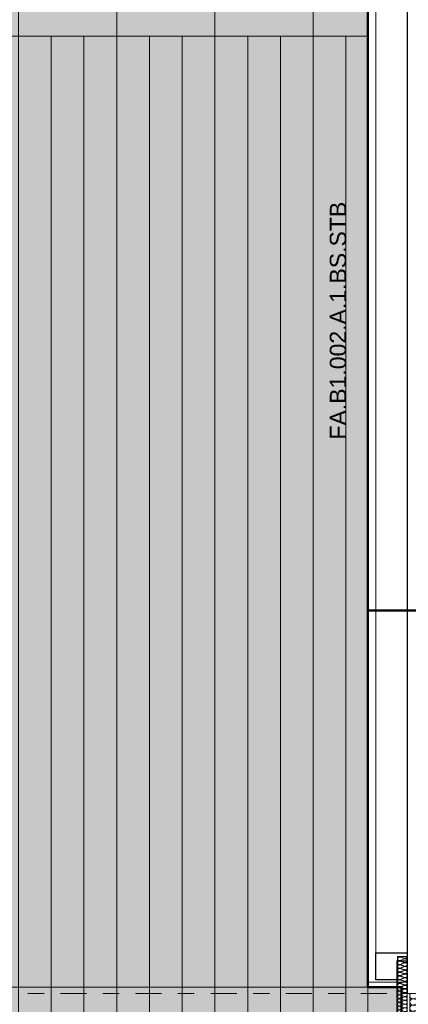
# Model space of a CAD drawing. Header units: metres. Extents: x -180 to 4, y -49 to 6.
# Tile 44 of 256: x -162.94 to -160.57, y -39.51 to -33.49. Entities that reach past the tile are written whole.
import ezdxf

# ---------------------------------------------------------------- set-up
doc = ezdxf.new("R2010")
doc.units = ezdxf.units.M
doc.header["$LTSCALE"] = 0.05
doc.header["$PDMODE"] = 1
doc.header["$PDSIZE"] = -2
doc.linetypes.add('Linienart-34', pattern=[4.233, 2.116, -2.117])
doc.linetypes.add('Linienart-53', pattern=[5.291531, 3.175, -1.058062, 0.352704, -0.705764])
doc.layers.get('0').update_dxf_attribs({"lineweight": 25})
for name, color, linetype, lineweight, true_color in [('30 -33 Aussenwände- 7 Fassade_ Elemente', 7, 'Continuous', 9, 0x00aacc), ('70 -72 Beschriftung- 1 Beschriftung allgemein', 7, 'Continuous', 9, 0xff6633), ('70 -75 Raumstempel- 1 Raumstempel', 1, 'Continuous', 50, 0xff0000), ('70 -76 Bemaßung- 2 Allgemein', 7, 'Continuous', 5, 0x6666cc)]:
    doc.layers.add(name, color=color, linetype=linetype, lineweight=lineweight, true_color=true_color)
for name, color, linetype, lineweight in [('60- 61 allgemeine Ausstattung- 4 Terrassen', 7, 'Continuous', 9), ('70 -71 Achsen- 1 Gebäudeachsen', 7, 'Linienart-53', 18), ('70 -75 Raumstempel- 3 Wandstempel', 7, 'Continuous', 50), ('Keine', 7, 'Continuous', 9)]:
    doc.layers.add(name, color=color, linetype=linetype, lineweight=lineweight)
doc.styles.add('Arial', font='arial.ttf')
doc.dimstyles.new('k+k_klein', dxfattribs={"dimtxt": 0.100689, "dimasz": 0.05302, "dimexe": 0.05, "dimexo": 0.15, "dimgap": 0.005, "dimtad": 1, "dimdec": 3, "dimtxsty": 'Arial', "dimblk": 'VW_SLASH-2', "dimblk1": 'VW_SLASH-2', "dimblk2": 'VW_SLASH-2', "dimcen": 0, "dimdle": 0.025, "dimadec": 3, "dimazin": 0, "dimtfac": 0.75, "dimtdec": 3, "dimtix": 1, "dimtmove": 0, "dimatfit": 0, "dimldrblk": 'VW_FILLEDARROW', "dimfxl": 0.1, "dimfxlon": 1, "dimfrac": 2, "dimtolj": 1, "dimarcsym": 0})

# ---------------------------------------------------------------- blocks, each defined once
blk = doc.blocks.new('Gruppe-974')
at = {"layer": '30 -33 Aussenwände- 7 Fassade_ Elemente', "lineweight": 9, "transparency": 33554687, "flags": 128}
for points in [[(0.0715, -4.1378, 1.372583), (0.0715, -4.1159), (0.0415, -4.1255, -1.372995), (0.0415, -4.1037), (0.0715, -4.1148, 1.372583), (0.0715, -4.0929), (0.0415, -4.1026, -1.372995), (0.0416, -4.0807), (0.0715, -4.0918, 1.372583), (0.0716, -4.07), (0.0416, -4.0796, -1.372995), (0.0416, -4.0577), (0.0716, -4.0688, 1.372583), (0.0716, -4.047), (0.0416, -4.0566, -1.372995), (0.0416, -4.0347), (0.0716, -4.0459, 1.372583), (0.0716, -4.024), (0.0416, -4.0336, -1.372995), (0.0416, -4.0118), (0.0716, -4.0229, 1.372583), (0.0716, -4.001), (0.0416, -4.0106, -1.372995), (0.0416, -3.9888), (0.0716, -3.9999, 1.372583), (0.0716, -3.978), (0.0416, -3.9877, -1.372995), (0.0416, -3.9658), (0.0716, -3.9769, 1.372583), (0.0716, -3.9551), (0.0416, -3.9647, -1.372995), (0.0417, -3.9428)], [(0.0716, -3.9999, 0.324435), (0.0844, -3.9957, 0.324435), (0.0844, -3.9822, 0.324435), (0.0716, -3.978), (0.0416, -3.9877, -0.324488), (0.0288, -3.9835, -0.324488), (0.0288, -3.97, -0.324488), (0.0416, -3.9658), (0.0716, -3.9769, 0.324435), (0.0844, -3.9727, 0.324435), (0.0845, -3.9593, 0.324435), (0.0716, -3.9551), (0.0416, -3.9647, -0.324488), (0.0288, -3.9605, -0.324488), (0.0288, -3.947, -0.324488), (0.0417, -3.9428), (0.0716, -3.9539, 0.324435), (0.0845, -3.9498, 0.324435), (0.0845, -3.9363, 0.324435), (0.0717, -3.9321), (0.0417, -3.9417, -0.688254), (0.0282, -3.925)], [(0.0855, -3.925, -0.374705), (0.0717, -3.9309), (0.0556, -3.925)], [(0.0865, -4.15, 0.513088), (0.0715, -4.1389), (0.0415, -4.1485, -1.372995), (0.0415, -4.1267), (0.0715, -4.1378, 1.372583), (0.0715, -4.1159), (0.0415, -4.1255, -1.372995), (0.0415, -4.1037), (0.0715, -4.1148, 1.372583), (0.0715, -4.0929)]]:
    blk.add_lwpolyline(points, format="xyb", dxfattribs=at)
blk = doc.blocks.new('Gruppe-975')
at = {"layer": '30 -33 Aussenwände- 7 Fassade_ Elemente', "transparency": 33554687}
blk.add_blockref('Gruppe-974', (0, 0), dxfattribs=at)
blk = doc.blocks.new('Dämmung-64')
at = {"layer": '30 -33 Aussenwände- 7 Fassade_ Elemente', "color": 7, "transparency": 33554687}
blk.add_blockref('Gruppe-975', (0, 0), dxfattribs=at)
at = {"layer": '30 -33 Aussenwände- 7 Fassade_ Elemente', "color": 0, "flags": 1}
for tag in ['IFC_UUID', 'instanceID', 'prm0_name', 'prm0_type', 'prm0_value', 'prm1_name', 'prm1_type', 'prm1_value', 'prm2_name', 'prm2_type', 'prm2_value', 'prm3_name', 'prm3_type', 'prm3_value', 'prm4_name', 'prm4_type', 'prm4_value', 'prm5_name', 'prm5_type', 'prm5_value', 'prm6_name', 'prm6_type', 'prm6_value']:
    blk.add_attdef(tag, (-160.6494, -39.4471), '', height=0.00018, dxfattribs=at)
blk = doc.blocks.new('Gruppe-979')
at = {"color": 255}
blk.add_wipeout([(-160.818, -31.197), (-160.818, -39.447), (-160.021, -39.447), (-160.021, -31.197)], dxfattribs=at).dxf.layer = '30 -33 Aussenwände- 7 Fassade_ Elemente'
blk.add_wipeout([(-160.576, -31.422), (-160.228, -31.422), (-160.228, -39.222), (-160.576, -39.222), (-160.576, -39.377), (-160.818, -39.377), (-160.818, -31.262), (-160.576, -31.262)], dxfattribs=at).dxf.layer = '30 -33 Aussenwände- 7 Fassade_ Elemente'
at = {"layer": '30 -33 Aussenwände- 7 Fassade_ Elemente', "flags": 128}
blk.add_lwpolyline([(-160.576, -31.422), (-160.228, -31.422), (-160.228, -39.222), (-160.576, -39.222), (-160.576, -39.377), (-160.818, -39.377), (-160.818, -31.262), (-160.576, -31.262)], close=True, dxfattribs=at)
at = {"color": 255}
blk.add_wipeout([(-160.768, -31.447), (-160.576, -31.447), (-160.576, -39.197), (-160.768, -39.197)], dxfattribs=at).dxf.layer = '30 -33 Aussenwände- 7 Fassade_ Elemente'
at = {"layer": '30 -33 Aussenwände- 7 Fassade_ Elemente', "flags": 128}
blk.add_lwpolyline([(-160.768, -31.447), (-160.576, -31.447), (-160.576, -39.197), (-160.768, -39.197)], close=True, dxfattribs=at)
at = {"color": 255, "lineweight": 25}
blk.add_wipeout([(-160.576, -31.197), (-160.576, -39.447), (-160.461, -39.447), (-160.461, -39.222), (-160.303, -39.222), (-160.303, -31.422), (-160.461, -31.422), (-160.461, -31.197)], dxfattribs=at).dxf.layer = '30 -33 Aussenwände- 7 Fassade_ Elemente'
at = {"layer": '30 -33 Aussenwände- 7 Fassade_ Elemente', "lineweight": 25}
blk.add_line((-160.576, -31.197), (-160.576, -39.447), dxfattribs=at)
at = {"color": 255, "lineweight": 25}
blk.add_wipeout([(-160.576, -39.222), (-160.636, -39.222), (-160.636, -39.362), (-160.768, -39.362), (-160.768, -39.197), (-160.576, -39.197)], dxfattribs=at).dxf.layer = '30 -33 Aussenwände- 7 Fassade_ Elemente'
at = {"layer": '30 -33 Aussenwände- 7 Fassade_ Elemente', "lineweight": 25, "flags": 128}
blk.add_lwpolyline([(-160.576, -39.222), (-160.636, -39.222), (-160.636, -39.362), (-160.768, -39.362), (-160.768, -39.197), (-160.576, -39.197)], close=True, dxfattribs=at)
at = {"layer": '30 -33 Aussenwände- 7 Fassade_ Elemente', "xscale": -1, "rotation": 180}
blk.add_blockref('Dämmung-64', (-160.6625, -43.372), dxfattribs=at)
blk = doc.blocks.new('Gruppe-2245')
at = {"layer": '30 -33 Aussenwände- 7 Fassade_ Elemente', "lineweight": 9, "transparency": 33554687, "flags": 128}
for points in [[(0.1015, -3.9949, 0.324435), (0.1229, -3.9879, 0.324435), (0.1229, -3.9654, 0.324435), (0.1015, -3.9585), (0.0515, -3.9745, -0.324488), (0.0301, -3.9676, -0.324488), (0.0301, -3.9451, -0.324488), (0.0515, -3.9381), (0.1015, -3.9566, 0.324435), (0.1229, -3.9496, 0.324435), (0.1229, -3.9271, 0.324435), (0.1015, -3.9202), (0.0515, -3.9362, -0.324488), (0.0301, -3.9292, -0.324488), (0.0301, -3.9068, -0.324488), (0.0515, -3.8998), (0.1015, -3.9183, 0.324435), (0.1229, -3.9113, 0.324435), (0.1229, -3.8888, 0.324435), (0.1015, -3.8819), (0.0515, -3.8979, -0.760432), (0.0312, -3.8671)], [(0.1015, -4.1864, 1.372583), (0.1015, -4.15), (0.0515, -4.166, -1.372995), (0.0515, -4.1296), (0.1015, -4.1481, 1.372583), (0.1015, -4.1117), (0.0515, -4.1277, -1.372995), (0.0515, -4.0913), (0.1015, -4.1098, 1.372583), (0.1015, -4.0734), (0.0515, -4.0894, -1.372995), (0.0515, -4.053), (0.1015, -4.0715, 1.372583), (0.1015, -4.0351), (0.0515, -4.0511, -1.372995), (0.0515, -4.0147), (0.1015, -4.0332, 1.372583), (0.1015, -3.9968), (0.0515, -4.0128, -1.372995), (0.0515, -3.9764), (0.1015, -3.9949, 1.372583), (0.1015, -3.9585), (0.0515, -3.9745, -1.372995), (0.0515, -3.9381), (0.1015, -3.9566, 1.372583), (0.1015, -3.9202), (0.0515, -3.9362, -1.372995), (0.0515, -3.8998)], [(0.1257, -3.8671, -0.422404), (0.1015, -3.88), (0.0667, -3.8671)], [(0.1265, -4.2068, 0.513088), (0.1015, -4.1883), (0.0515, -4.2043, -1.372995), (0.0515, -4.1679), (0.1015, -4.1864, 1.372583), (0.1015, -4.15), (0.0515, -4.166, -1.372995), (0.0515, -4.1296), (0.1015, -4.1481, 1.372583), (0.1015, -4.1117)]]:
    blk.add_lwpolyline(points, format="xyb", dxfattribs=at)
blk = doc.blocks.new('Gruppe-2246')
at = {"layer": '30 -33 Aussenwände- 7 Fassade_ Elemente', "transparency": 33554687}
blk.add_blockref('Gruppe-2245', (0, 0), dxfattribs=at)
blk = doc.blocks.new('Dämmung-158')
at = {"layer": '30 -33 Aussenwände- 7 Fassade_ Elemente', "color": 7, "transparency": 33554687}
blk.add_blockref('Gruppe-2246', (0, 0), dxfattribs=at)
at = {"layer": '30 -33 Aussenwände- 7 Fassade_ Elemente', "color": 0, "flags": 1}
for tag in ['IFC_UUID', 'instanceID', 'prm0_name', 'prm0_type', 'prm0_value', 'prm1_name', 'prm1_type', 'prm1_value', 'prm2_name', 'prm2_type', 'prm2_value', 'prm3_name', 'prm3_type', 'prm3_value', 'prm4_name', 'prm4_type', 'prm4_value', 'prm5_name', 'prm5_type', 'prm5_value', 'prm6_name', 'prm6_type', 'prm6_value']:
    blk.add_attdef(tag, (-160.6017, -39.7867), '', height=0.00018, dxfattribs=at)
blk = doc.blocks.new('Gruppe-2248')
at = {"layer": '30 -33 Aussenwände- 7 Fassade_ Elemente', "lineweight": 9, "transparency": 33554687, "flags": 128}
for points in [[(0.1015, -4.142, 1.372583), (0.1015, -4.1056), (0.0515, -4.1216, -1.372995), (0.0515, -4.0852), (0.1015, -4.1037, 1.372583), (0.1016, -4.0673), (0.0515, -4.0833, -1.372995), (0.0516, -4.0469), (0.1016, -4.0654, 1.372583), (0.1016, -4.029), (0.0516, -4.045, -1.372995), (0.0516, -4.0086), (0.1016, -4.0271, 1.372583), (0.1016, -3.9907), (0.0516, -4.0067, -1.372995), (0.0516, -3.9703)], [(0.1016, -4.0654, 0.324435), (0.1229, -4.0584, 0.324435), (0.1229, -4.036, 0.324435), (0.1016, -4.029), (0.0516, -4.045, -0.324488), (0.0302, -4.038, -0.324488), (0.0302, -4.0155, -0.324488), (0.0516, -4.0086), (0.1016, -4.0271, 0.324435), (0.1229, -4.0201, 0.324435), (0.123, -3.9977, 0.324435), (0.1016, -3.9907), (0.0516, -4.0067, -0.324488), (0.0302, -3.9997, -0.324488), (0.0303, -3.9772, -0.324488), (0.0516, -3.9703), (0.1016, -3.9888, 0.324435), (0.123, -3.9818, 0.324435), (0.123, -3.9594, 0.324435), (0.1016, -3.9524), (0.0516, -3.9684, -0.324488), (0.0303, -3.9614, -0.324488), (0.0303, -3.9389, -0.324488), (0.0517, -3.932), (0.1016, -3.9505, 0.695025), (0.1239, -3.9223)], [(0.076, -3.9223), (0.0517, -3.9301, -0.339144), (0.0297, -3.9223)], [(0.1265, -4.1624, 0.513088), (0.1015, -4.1439), (0.0515, -4.1599, -1.372995), (0.0515, -4.1235), (0.1015, -4.142, 1.372583), (0.1015, -4.1056), (0.0515, -4.1216, -1.372995), (0.0515, -4.0852), (0.1015, -4.1037, 1.372583), (0.1016, -4.0673)]]:
    blk.add_lwpolyline(points, format="xyb", dxfattribs=at)
blk = doc.blocks.new('Gruppe-2249')
at = {"layer": '30 -33 Aussenwände- 7 Fassade_ Elemente', "transparency": 33554687}
blk.add_blockref('Gruppe-2248', (0, 0), dxfattribs=at)
blk = doc.blocks.new('Dämmung-159')
at = {"layer": '30 -33 Aussenwände- 7 Fassade_ Elemente', "color": 7, "transparency": 33554687}
blk.add_blockref('Gruppe-2249', (0, 0), dxfattribs=at)
at = {"layer": '30 -33 Aussenwände- 7 Fassade_ Elemente', "color": 0, "flags": 1}
for tag in ['IFC_UUID', 'instanceID', 'prm0_name', 'prm0_type', 'prm0_value', 'prm1_name', 'prm1_type', 'prm1_value', 'prm2_name', 'prm2_type', 'prm2_value', 'prm3_name', 'prm3_type', 'prm3_value', 'prm4_name', 'prm4_type', 'prm4_value', 'prm5_name', 'prm5_type', 'prm5_value', 'prm6_name', 'prm6_type', 'prm6_value']:
    blk.add_attdef(tag, (-160.4611, -39.7915), '', height=0.00018, dxfattribs=at)
blk = doc.blocks.new('Gruppe-2251')
at = {"layer": '30 -33 Aussenwände- 7 Fassade_ Elemente', "lineweight": 9, "transparency": 33554687, "flags": 128}
for points in [[(0.0715, -3.8254, 0.324435), (0.0843, -3.8212, 0.324435), (0.0843, -3.8077, 0.324435), (0.0715, -3.8035), (0.0415, -3.8131, -0.324488), (0.0287, -3.809, -0.324488), (0.0287, -3.7955, -0.324488), (0.0415, -3.7913), (0.0715, -3.8024, 0.324435), (0.0843, -3.7982, 0.324435), (0.0843, -3.7847, 0.324435), (0.0715, -3.7805), (0.0415, -3.7902, -0.324488), (0.0287, -3.786, -0.324488), (0.0287, -3.7725, -0.324488), (0.0415, -3.7683), (0.0715, -3.7794, 0.324435), (0.0843, -3.7752, 0.324435), (0.0843, -3.7617, 0.324435), (0.0715, -3.7575), (0.0415, -3.7672, -0.324488), (0.0287, -3.763, -0.324488), (0.0287, -3.7495, -0.324488), (0.0415, -3.7453), (0.0715, -3.7564, 0.603544), (0.086, -3.7422)], [(0.0715, -4.285, 1.372583), (0.0715, -4.2631), (0.0415, -4.2728, -1.372995), (0.0415, -4.2509), (0.0715, -4.262, 1.372583), (0.0715, -4.2402), (0.0415, -4.2498, -1.372995), (0.0415, -4.2279), (0.0715, -4.239, 1.372583), (0.0715, -4.2172), (0.0415, -4.2268, -1.372995), (0.0415, -4.205), (0.0715, -4.216, 1.372583), (0.0715, -4.1942), (0.0415, -4.2038, -1.372995), (0.0415, -4.182), (0.0715, -4.1931, 1.372583), (0.0715, -4.1712), (0.0415, -4.1809, -1.372995), (0.0415, -4.159), (0.0715, -4.1701, 1.372583), (0.0715, -4.1482), (0.0415, -4.1579, -1.372995), (0.0415, -4.136), (0.0715, -4.1471, 1.372583), (0.0715, -4.1252), (0.0415, -4.1349, -1.372995), (0.0415, -4.113), (0.0715, -4.1241, 1.372583), (0.0715, -4.1023), (0.0415, -4.1119, -1.372995), (0.0415, -4.09), (0.0715, -4.1011, 1.372583), (0.0715, -4.0793), (0.0415, -4.0889, -1.372995), (0.0415, -4.0671), (0.0715, -4.0782, 1.372583), (0.0715, -4.0563), (0.0415, -4.0659, -1.372995), (0.0415, -4.0441), (0.0715, -4.0552, 1.372583), (0.0715, -4.0333), (0.0415, -4.043, -1.372995), (0.0415, -4.0211), (0.0715, -4.0322, 1.372583), (0.0715, -4.0103), (0.0415, -4.02, -1.372995), (0.0415, -3.9981), (0.0715, -4.0092, 1.372583), (0.0715, -3.9874), (0.0415, -3.997, -1.372995), (0.0415, -3.9751), (0.0715, -3.9862, 1.372583), (0.0715, -3.9644), (0.0415, -3.974, -1.372995), (0.0415, -3.9522), (0.0715, -3.9632, 1.372583), (0.0715, -3.9414), (0.0415, -3.951, -1.372995), (0.0415, -3.9292), (0.0715, -3.9403, 1.372583), (0.0715, -3.9184), (0.0415, -3.9281, -1.372995), (0.0415, -3.9062), (0.0715, -3.9173, 1.372583), (0.0715, -3.8954), (0.0415, -3.9051, -1.372995), (0.0415, -3.8832), (0.0715, -3.8943, 1.372583), (0.0715, -3.8724), (0.0415, -3.8821, -1.372995), (0.0415, -3.8602), (0.0715, -3.8713, 1.372583), (0.0715, -3.8495), (0.0415, -3.8591, -1.372995), (0.0415, -3.8373), (0.0715, -3.8483, 1.372583), (0.0715, -3.8265), (0.0415, -3.8361, -1.372995), (0.0415, -3.8143), (0.0715, -3.8254, 1.372583), (0.0715, -3.8035), (0.0415, -3.8131, -1.372995), (0.0415, -3.7913), (0.0715, -3.8024, 1.372583), (0.0715, -3.7805), (0.0415, -3.7902, -1.372995), (0.0415, -3.7683)], [(0.0477, -3.7422), (0.0415, -3.7442, -0.252918), (0.0308, -3.7422)], [(0.0865, -4.2972, 0.513088), (0.0715, -4.2861), (0.0415, -4.2958, -1.372995), (0.0415, -4.2739), (0.0715, -4.285, 1.372583), (0.0715, -4.2631), (0.0415, -4.2728, -1.372995), (0.0415, -4.2509), (0.0715, -4.262, 1.372583), (0.0715, -4.2402)]]:
    blk.add_lwpolyline(points, format="xyb", dxfattribs=at)
blk = doc.blocks.new('Gruppe-2252')
at = {"layer": '30 -33 Aussenwände- 7 Fassade_ Elemente', "transparency": 33554687}
blk.add_blockref('Gruppe-2251', (0, 0), dxfattribs=at)
blk = doc.blocks.new('Dämmung-160')
at = {"layer": '30 -33 Aussenwände- 7 Fassade_ Elemente', "color": 7, "transparency": 33554687}
blk.add_blockref('Gruppe-2252', (0, 0), dxfattribs=at)
at = {"layer": '30 -33 Aussenwände- 7 Fassade_ Elemente', "color": 0, "flags": 1}
for tag in ['prm0_value', 'prm1_value', 'prm2_value', 'prm3_value', 'prm4_value', 'prm5_value', 'prm6_value', 'IFC_UUID', 'instanceID', 'prm0_name', 'prm0_type', 'prm1_name', 'prm1_type', 'prm2_name', 'prm2_type', 'prm3_name', 'prm3_type', 'prm4_name', 'prm4_type', 'prm5_name', 'prm5_type', 'prm6_name', 'prm6_type']:
    blk.add_attdef(tag, (-160.6387, -39.802), '', height=0.00018, dxfattribs=at)
blk = doc.blocks.new('Gruppe-2254')
at = {"layer": '30 -33 Aussenwände- 7 Fassade_ Elemente', "lineweight": 9, "transparency": 33554687, "flags": 128}
for points in [[(0.0715, -3.7564, 0.324435), (0.0843, -3.7522, 0.324435), (0.0843, -3.7387, 0.324435), (0.0715, -3.7346), (0.0415, -3.7442, -0.324488), (0.0287, -3.74, -0.324488), (0.0287, -3.7265, -0.324488), (0.0415, -3.7223), (0.0715, -3.7334, 0.324435), (0.0843, -3.7292, 0.324435), (0.0843, -3.7158, 0.324435), (0.0715, -3.7116), (0.0415, -3.7212, -0.324488), (0.0287, -3.717, -0.324488), (0.0287, -3.7035, -0.324488), (0.0415, -3.6994), (0.0715, -3.7105, 0.324435), (0.0843, -3.7063, 0.324435), (0.0843, -3.6928, 0.324435), (0.0715, -3.6886), (0.0415, -3.6982, -0.657726), (0.0276, -3.6824)], [(0.0715, -4.285, 1.372583), (0.0715, -4.2631), (0.0415, -4.2728, -1.372995), (0.0415, -4.2509), (0.0715, -4.262, 1.372583), (0.0715, -4.2402), (0.0415, -4.2498, -1.372995), (0.0415, -4.2279), (0.0715, -4.239, 1.372583), (0.0715, -4.2172), (0.0415, -4.2268, -1.372995), (0.0415, -4.205), (0.0715, -4.216, 1.372583), (0.0715, -4.1942), (0.0415, -4.2038, -1.372995), (0.0415, -4.182), (0.0715, -4.1931, 1.372583), (0.0715, -4.1712), (0.0415, -4.1809, -1.372995), (0.0415, -4.159), (0.0715, -4.1701, 1.372583), (0.0715, -4.1482), (0.0415, -4.1579, -1.372995), (0.0415, -4.136), (0.0715, -4.1471, 1.372583), (0.0715, -4.1252), (0.0415, -4.1349, -1.372995), (0.0415, -4.113), (0.0715, -4.1241, 1.372583), (0.0715, -4.1023), (0.0415, -4.1119, -1.372995), (0.0415, -4.09), (0.0715, -4.1011, 1.372583), (0.0715, -4.0793), (0.0415, -4.0889, -1.372995), (0.0415, -4.0671), (0.0715, -4.0782, 1.372583), (0.0715, -4.0563), (0.0415, -4.0659, -1.372995), (0.0415, -4.0441), (0.0715, -4.0552, 1.372583), (0.0715, -4.0333), (0.0415, -4.043, -1.372995), (0.0415, -4.0211), (0.0715, -4.0322, 1.372583), (0.0715, -4.0103), (0.0415, -4.02, -1.372995), (0.0415, -3.9981), (0.0715, -4.0092, 1.372583), (0.0715, -3.9874), (0.0415, -3.997, -1.372995), (0.0415, -3.9751), (0.0715, -3.9862, 1.372583), (0.0715, -3.9644), (0.0415, -3.974, -1.372995), (0.0415, -3.9522), (0.0715, -3.9632, 1.372583), (0.0715, -3.9414), (0.0415, -3.951, -1.372995), (0.0415, -3.9292), (0.0715, -3.9403, 1.372583), (0.0715, -3.9184), (0.0415, -3.9281, -1.372995), (0.0415, -3.9062), (0.0715, -3.9173, 1.372583), (0.0715, -3.8954), (0.0415, -3.9051, -1.372995), (0.0415, -3.8832), (0.0715, -3.8943, 1.372583), (0.0715, -3.8724), (0.0415, -3.8821, -1.372995), (0.0415, -3.8602), (0.0715, -3.8713, 1.372583), (0.0715, -3.8495), (0.0415, -3.8591, -1.372995), (0.0415, -3.8373), (0.0715, -3.8483, 1.372583), (0.0715, -3.8265), (0.0415, -3.8361, -1.372995), (0.0415, -3.8143), (0.0715, -3.8254, 1.372583), (0.0715, -3.8035), (0.0415, -3.8131, -1.372995), (0.0415, -3.7913), (0.0715, -3.8024, 1.372583), (0.0715, -3.7805), (0.0415, -3.7902, -1.372995), (0.0415, -3.7683), (0.0715, -3.7794, 1.372583), (0.0715, -3.7575), (0.0415, -3.7672, -1.372995), (0.0415, -3.7453), (0.0715, -3.7564, 1.372583), (0.0715, -3.7346), (0.0415, -3.7442, -1.372995), (0.0415, -3.7223), (0.0715, -3.7334, 1.372583), (0.0715, -3.7116), (0.0415, -3.7212, -1.372995), (0.0415, -3.6994)], [(0.0849, -3.6824, -0.350876), (0.0715, -3.6875), (0.0577, -3.6824)], [(0.0865, -4.2972, 0.513088), (0.0715, -4.2861), (0.0415, -4.2958, -1.372995), (0.0415, -4.2739), (0.0715, -4.285, 1.372583), (0.0715, -4.2631), (0.0415, -4.2728, -1.372995), (0.0415, -4.2509), (0.0715, -4.262, 1.372583), (0.0715, -4.2402)]]:
    blk.add_lwpolyline(points, format="xyb", dxfattribs=at)
blk = doc.blocks.new('Gruppe-2255')
at = {"layer": '30 -33 Aussenwände- 7 Fassade_ Elemente', "transparency": 33554687}
blk.add_blockref('Gruppe-2254', (0, 0), dxfattribs=at)
blk = doc.blocks.new('Dämmung-161')
at = {"layer": '30 -33 Aussenwände- 7 Fassade_ Elemente', "color": 7, "transparency": 33554687}
blk.add_blockref('Gruppe-2255', (0, 0), dxfattribs=at)
at = {"layer": '30 -33 Aussenwände- 7 Fassade_ Elemente', "color": 0, "flags": 1}
for tag in ['IFC_UUID', 'instanceID', 'prm0_name', 'prm0_type', 'prm0_value', 'prm1_name', 'prm1_type', 'prm1_value', 'prm2_name', 'prm2_type', 'prm2_value', 'prm3_name', 'prm3_type', 'prm3_value', 'prm4_name', 'prm4_type', 'prm4_value', 'prm5_name', 'prm5_type', 'prm5_value', 'prm6_name', 'prm6_type', 'prm6_value']:
    blk.add_attdef(tag, (-160.636, -39.8722), '', height=0.00018, dxfattribs=at)
blk = doc.blocks.new('Gruppe-2256')
at = {"layer": '30 -33 Aussenwände- 7 Fassade_ Elemente', "lineweight": 9}
for p, q in [((-160.64, -39.866), (-160.64, -39.247)), ((-160.64, -39.247), (-160.576, -39.247)), ((-160.151, -39.866), (-160.64, -39.866))]:
    blk.add_line(p, q, dxfattribs=at)
at = {"layer": '30 -33 Aussenwände- 7 Fassade_ Elemente', "lineweight": 25}
for p, q in [((-160.64, -39.247), (-160.576, -39.247)), ((-160.0212, -39.8019), (-160.0212, -39.8659))]:
    blk.add_line(p, q, dxfattribs=at)
at = {"layer": '30 -33 Aussenwände- 7 Fassade_ Elemente'}
for p, q in [((-160.221, -39.497), (-160.221, -39.397)), ((-160.271, -39.447), (-160.171, -39.447))]:
    blk.add_line(p, q, dxfattribs=at)
at = {"layer": '30 -33 Aussenwände- 7 Fassade_ Elemente', "lineweight": 9, "flags": 128}
for points in [[(-160.2461, -39.802), (-160.576, -39.8018), (-160.576, -39.447)], [(-160.2461, -39.787), (-160.561, -39.7868), (-160.561, -39.447)], [(-160.246, -39.687), (-160.461, -39.6869), (-160.461, -39.447)]]:
    blk.add_lwpolyline(points, dxfattribs=at)
at = {"layer": '70 -72 Beschriftung- 1 Beschriftung allgemein', "flags": 128}
blk.add_lwpolyline([(-160.221, -39.647), (-160.421, -39.647), (-160.421, -39.247)], dxfattribs=at)
at = {"layer": '30 -33 Aussenwände- 7 Fassade_ Elemente', "xscale": -1, "rotation": 180}
blk.add_blockref('Dämmung-160', (-160.6625, -43.5442), dxfattribs=at)
at = {"layer": '30 -33 Aussenwände- 7 Fassade_ Elemente'}
blk.add_blockref('Dämmung-158', (-160.5875, -35.5799), dxfattribs=at)
at = {"layer": '30 -33 Aussenwände- 7 Fassade_ Elemente', "rotation": 90}
for name, p in [('Dämmung-159', (-164.3833, -39.8135)), ('Dämmung-161', (-164.3184, -39.8884))]:
    blk.add_blockref(name, p, dxfattribs=at)
blk = doc.blocks.new('Gruppe-12677')
at = {"layer": '70 -75 Raumstempel- 3 Wandstempel'}
blk.add_line((-160.096, -37.1054), (-160.818, -37.1054), dxfattribs=at)
at = {"layer": '70 -75 Raumstempel- 3 Wandstempel', "insert": (-160.0606, -37.1054), "char_height": 0.10069, "attachment_point": 2, "rotation": 90, "line_spacing_factor": 0.96878, "style": 'Arial'}
blk.add_mtext('W020', dxfattribs=at)
blk = doc.blocks.new('_01-OG1_Tragwerk (2D)')
at = {"layer": '30 -33 Aussenwände- 7 Fassade_ Elemente', "color": 7}
blk.add_blockref('Gruppe-979', (0, 0), dxfattribs=at)
blk.add_blockref('Gruppe-2256', (0, 0), dxfattribs=at)
at = {"layer": '70 -75 Raumstempel- 3 Wandstempel', "color": 7}
blk.add_blockref('Gruppe-12677', (0, 0), dxfattribs=at)
blk = doc.blocks.new('Gruppe-15083')
at = {"layer": '60- 61 allgemeine Ausstattung- 4 Terrassen', "linetype": 'Continuous', "lineweight": 9, "transparency": 33554495}
h = blk.add_hatch(dxfattribs=at)
h.set_pattern_fill('Dämmstoff v 2mm SRF-1', style=0, pattern_type=2)
h.set_pattern_definition([(90, (-171.951, -33.59404), (0.2, 0), [])])
h.paths.add_polyline_path([(-171.951, -39.407), (-171.951, -39.717), (-160.818, -39.717), (-160.818, -39.407), (-163.6783, -39.407), (-163.6783, -39.407)])
at = {"layer": '60- 61 allgemeine Ausstattung- 4 Terrassen', "linetype": 'Linienart-34', "lineweight": 9, "flags": 128}
blk.add_lwpolyline([(-163.6783, -31.2834), (-163.6783, -37.187), (-163.781, -37.187), (-163.781, -39.407), (-163.491, -39.407), (-160.818, -39.407)], dxfattribs=at)
at = {"layer": '60- 61 allgemeine Ausstattung- 4 Terrassen', "color": 252, "linetype": 'Continuous', "lineweight": 9, "true_color": 0x888888, "transparency": 33554687, "flags": 128}
blk.add_lwpolyline([(-171.951, -39.407), (-171.951, -39.717), (-160.818, -39.717), (-160.818, -39.407), (-163.6783, -39.407), (-163.6783, -39.407)], close=True, dxfattribs=at)
blk = doc.blocks.new('_OG1_2D (2D)')
at = {"layer": '70 -75 Raumstempel- 1 Raumstempel', "linetype": 'Continuous', "lineweight": 0, "true_color": 0xff0000}
blk.add_hatch(color=1, dxfattribs=at).paths.add_polyline_path([(-175.81099996, -31.58704198), (-175.81099996, -42.95704198), (-172.81099996, -42.95704198), (-172.81099996, -40.13704198), (-173.31099996, -40.13704198), (-173.31099996, -39.83704198), (-160.61099996, -39.83704198), (-160.61099996, -39.40704198), (-160.81799996, -39.40704198), (-160.81799996, -31.79404198), (-175.38099996, -31.79404198), (-175.38099996, -31.58704198)])
at = {"layer": '70 -75 Raumstempel- 1 Raumstempel', "flags": 128}
blk.add_lwpolyline([(-175.81099996, -31.58704198), (-175.81099996, -42.95704198), (-172.81099996, -42.95704198), (-172.81099996, -40.13704198), (-173.31099996, -40.13704198), (-173.31099996, -39.83704198), (-160.61099996, -39.83704198), (-160.61099996, -39.40704198), (-160.81799996, -39.40704198), (-160.81799996, -31.79404198), (-175.38099996, -31.79404198), (-175.38099996, -31.58704198)], close=True, dxfattribs=at)
at = {"layer": 'Keine', "color": 7}
blk.add_blockref('Gruppe-15083', (0, 0), dxfattribs=at)
at = {"layer": '60- 61 allgemeine Ausstattung- 4 Terrassen', "linetype": 'Continuous', "lineweight": 0, "transparency": 33554457}
blk.add_hatch(color=7, dxfattribs=at).paths.add_polyline_path([(-162.30531067, -37.58567018), (-166.49846945, -38.16503463), (-168.02353048, -38.16503463), (-170.38718499, -38.44375598), (-170.12006218, -37.18704198), (-171.95099996, -37.18704198), (-171.61533025, -36.94914795), (-168.17193267, -36.55959105), (-166.64687165, -36.55959105), (-162.30531067, -36.01109499), (-162.30531067, -31.79404198), (-160.81799996, -31.79404198), (-160.81799996, -37.58567018)])
at = {"layer": '60- 61 allgemeine Ausstattung- 4 Terrassen', "linetype": 'Continuous', "lineweight": 9, "transparency": 33554534}
h = blk.add_hatch(dxfattribs=at)
h.set_pattern_fill('Platte 60_60 SRF', style=0, pattern_type=2)
h.set_pattern_definition([(90, (-171.951, -33.59404), (-0.6, 7e-17), []), (0, (-171.951, -33.59404), (0, 0.6), [])])
h.paths.add_polyline_path([(-163.67826764, -31.79404198), (-160.81799996, -31.79404198), (-160.81799996, -33.59404198), (-163.67826764, -33.59404198)])
at = {"layer": '60- 61 allgemeine Ausstattung- 4 Terrassen', "linetype": 'Continuous', "lineweight": 9, "transparency": 33554495}
h = blk.add_hatch(dxfattribs=at)
h.set_pattern_fill('Dämmstoff v 2mm SRF-4', style=0, pattern_type=2)
h.set_pattern_definition([(90, (-171.951, -33.59404), (0.2, 0), [])])
h.paths.add_polyline_path([(-170.12006218, -37.18704198), (-163.67826764, -37.18704198), (-163.67826764, -33.59404198), (-160.81799996, -33.59404198), (-160.81799996, -39.40704198), (-170.59193775, -39.40704198)])
at = {"layer": '60- 61 allgemeine Ausstattung- 4 Terrassen', "color": 252, "linetype": 'Continuous', "lineweight": 9, "true_color": 0x888888, "transparency": 33554687, "flags": 128}
blk.add_lwpolyline([(-170.12006218, -37.18704198), (-163.67826764, -37.18704198), (-163.67826764, -33.59404198), (-160.81799996, -33.59404198), (-160.81799996, -39.40704198), (-170.59193775, -39.40704198)], close=True, dxfattribs=at)
at = {"layer": 'Keine', "color": 252, "linetype": 'Continuous', "true_color": 0x888888}
blk.add_line((-163.67826764, -33.59404198), (-160.81799996, -33.59404198), dxfattribs=at)
blk = doc.blocks.new('VW_SLASH-2')
at = {"color": 0, "linetype": 'ByBlock', "lineweight": -2, "transparency": 16777216}
blk.add_line((0.47, 0), (-1, 0), dxfattribs=at)
at = {"color": 0, "lineweight": 5, "transparency": 16777216, "flags": 128}
blk.add_lwpolyline([(0.5, 0.5), (-0.5, -0.5)], dxfattribs=at)
blk = doc.blocks.new('*D16715')
at = {"layer": '70 -76 Bemaßung- 2 Allgemein', "color": 0, "lineweight": -2}
for p, q in [((-175.421, -44.672), (-175.421, -44.822)), ((-160.818, -44.672), (-160.818, -44.822)), ((-160.871, -44.772), (-175.368, -44.772))]:
    blk.add_line(p, q, dxfattribs=at)
at = {"layer": 'Defpoints', "color": 0}
for p in [(-160.818, -39.3727), (-175.421, -44.272), (-175.421, -44.772)]:
    blk.add_point(p, dxfattribs=at)
at = {"layer": '70 -76 Bemaßung- 2 Allgemein', "color": 0, "lineweight": -2, "xscale": 0.05302001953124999, "yscale": 0.05302001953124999, "zscale": 0.05302001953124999, "rotation": 180}
blk.add_blockref('VW_SLASH-2', (-175.421, -44.772), dxfattribs=at)
at = {"layer": '70 -76 Bemaßung- 2 Allgemein', "color": 0, "lineweight": -2, "xscale": 0.05302001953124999, "yscale": 0.05302001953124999, "zscale": 0.05302001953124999}
blk.add_blockref('VW_SLASH-2', (-160.818, -44.772), dxfattribs=at)
at = {"layer": '70 -76 Bemaßung- 2 Allgemein', "color": 0, "insert": (-168.1195, -44.6889), "char_height": 0.100689, "attachment_point": 5, "style": 'Arial'}
blk.add_mtext('\\A1;14,60\\S3^ ;', dxfattribs=at)
blk = doc.blocks.new('VW_FILLEDARROW')
at = {"linetype": 'Continuous', "lineweight": 0, "transparency": 16777216}
blk.add_hatch(color=0, dxfattribs=at).paths.add_polyline_path([(-2.83, 0.76), (0, 0), (-2.83, -0.76)])
at = {"color": 0, "lineweight": 5, "transparency": 16777216, "flags": 128}
blk.add_lwpolyline([(-2.83, 0.76), (0, 0), (-2.83, -0.76)], close=True, dxfattribs=at)
blk = doc.blocks.new('*D16716')
at = {"layer": '70 -76 Bemaßung- 2 Allgemein', "color": 0, "lineweight": -2}
for p, q in [((-160.818, -44.672), (-160.818, -44.822)), ((-160.221, -44.672), (-160.221, -44.822)), ((-160.274, -44.772), (-160.765, -44.772))]:
    blk.add_line(p, q, dxfattribs=at)
at = {"layer": 'Defpoints', "color": 0}
for p in [(-160.818, -39.3727), (-160.221, -40.3213), (-160.818, -44.772)]:
    blk.add_point(p, dxfattribs=at)
at = {"layer": '70 -76 Bemaßung- 2 Allgemein', "color": 0, "lineweight": -2, "xscale": 0.05302001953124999, "yscale": 0.05302001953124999, "zscale": 0.05302001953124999, "rotation": 180}
blk.add_blockref('VW_SLASH-2', (-160.818, -44.772), dxfattribs=at)
at = {"layer": '70 -76 Bemaßung- 2 Allgemein', "color": 0, "lineweight": -2, "xscale": 0.05302001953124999, "yscale": 0.05302001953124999, "zscale": 0.05302001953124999}
blk.add_blockref('VW_SLASH-2', (-160.221, -44.772), dxfattribs=at)
at = {"layer": '70 -76 Bemaßung- 2 Allgemein', "color": 0, "insert": (-160.5195, -44.6947), "char_height": 0.100689, "attachment_point": 5, "style": 'Arial'}
blk.add_mtext('\\A1;59\\S7^ ;', dxfattribs=at)
blk = doc.blocks.new('*D16741')
at = {"layer": '70 -76 Bemaßung- 2 Allgemein', "color": 0, "lineweight": -2}
for p, q in [((-162.8493, -44.172), (-162.8493, -44.322)), ((-160.818, -44.172), (-160.818, -44.322)), ((-160.871, -44.272), (-162.7963, -44.272))]:
    blk.add_line(p, q, dxfattribs=at)
at = {"layer": 'Defpoints', "color": 0}
for p in [(-162.8493, -31.297), (-160.818, -39.3507), (-162.8493, -44.272)]:
    blk.add_point(p, dxfattribs=at)
at = {"layer": '70 -76 Bemaßung- 2 Allgemein', "color": 0, "lineweight": -2, "xscale": 0.05302001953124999, "yscale": 0.05302001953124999, "zscale": 0.05302001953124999, "rotation": 180}
blk.add_blockref('VW_SLASH-2', (-162.8493, -44.272), dxfattribs=at)
at = {"layer": '70 -76 Bemaßung- 2 Allgemein', "color": 0, "lineweight": -2, "xscale": 0.05302001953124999, "yscale": 0.05302001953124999, "zscale": 0.05302001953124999}
blk.add_blockref('VW_SLASH-2', (-160.818, -44.272), dxfattribs=at)
at = {"layer": '70 -76 Bemaßung- 2 Allgemein', "color": 0, "insert": (-161.8337, -44.1848), "char_height": 0.100689, "attachment_point": 5, "style": 'Arial'}
blk.add_mtext('\\A1;2,03\\S1^ ;', dxfattribs=at)
blk = doc.blocks.new('*D16742')
at = {"layer": '70 -76 Bemaßung- 2 Allgemein', "color": 0, "lineweight": -2}
for p, q in [((-160.818, -44.172), (-160.818, -44.322)), ((-160.64, -44.172), (-160.64, -44.322)), ((-160.871, -44.272), (-160.924, -44.272)), ((-160.64, -44.272), (-160.818, -44.272)), ((-160.587, -44.272), (-160.534, -44.272))]:
    blk.add_line(p, q, dxfattribs=at)
at = {"layer": 'Defpoints', "color": 0}
for p in [(-160.818, -39.3507), (-160.64, -39.866), (-160.818, -44.272)]:
    blk.add_point(p, dxfattribs=at)
at = {"layer": '70 -76 Bemaßung- 2 Allgemein', "color": 0, "lineweight": -2, "xscale": 0.05302001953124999, "yscale": 0.05302001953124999, "zscale": 0.05302001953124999}
blk.add_blockref('VW_SLASH-2', (-160.818, -44.272), dxfattribs=at)
at = {"layer": '70 -76 Bemaßung- 2 Allgemein', "color": 0, "lineweight": -2, "xscale": 0.05302001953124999, "yscale": 0.05302001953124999, "zscale": 0.05302001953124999, "rotation": 180}
blk.add_blockref('VW_SLASH-2', (-160.64, -44.272), dxfattribs=at)
at = {"layer": '70 -76 Bemaßung- 2 Allgemein', "color": 0, "insert": (-160.729, -44.5416), "char_height": 0.100689, "attachment_point": 5, "style": 'Arial'}
blk.add_mtext('\\A1;17\\S8^ ;', dxfattribs=at)
blk = doc.blocks.new('*D16997')
at = {"layer": '70 -76 Bemaßung- 2 Allgemein', "color": 0, "lineweight": -2}
for p, q in [((-177.668, -31.794), (-177.818, -31.794)), ((-177.768, -39.324), (-177.768, -31.8471)), ((-177.668, -39.377), (-177.818, -39.377))]:
    blk.add_line(p, q, dxfattribs=at)
at = {"layer": 'Defpoints', "color": 0}
for p in [(-177.768, -31.794), (-175.371, -31.794), (-160.818, -39.377)]:
    blk.add_point(p, dxfattribs=at)
at = {"layer": '70 -76 Bemaßung- 2 Allgemein', "color": 0, "lineweight": -2, "xscale": 0.05302001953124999, "yscale": 0.05302001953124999, "zscale": 0.05302001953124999}
for p, rotation in [((-177.768, -31.794), 90), ((-177.768, -39.377), 270)]:
    blk.add_blockref('VW_SLASH-2', p, dxfattribs=dict(at, rotation=rotation))
at = {"layer": '70 -76 Bemaßung- 2 Allgemein', "color": 0, "insert": (-177.8561, -35.5855), "char_height": 0.100689, "attachment_point": 5, "rotation": 90, "style": 'Arial'}
blk.add_mtext('\\A1;7,58\\S3^ ;', dxfattribs=at)
blk = doc.blocks.new('*D16998')
at = {"layer": '70 -76 Bemaßung- 2 Allgemein', "color": 0, "lineweight": -2}
for p, q in [((-177.768, -39.324), (-177.768, -39.271)), ((-177.668, -39.377), (-177.818, -39.377)), ((-177.768, -39.447), (-177.768, -39.377)), ((-177.668, -39.447), (-177.818, -39.447)), ((-177.768, -39.5001), (-177.768, -39.5531))]:
    blk.add_line(p, q, dxfattribs=at)
at = {"layer": 'Defpoints', "color": 0}
for p in [(-177.768, -39.377), (-160.818, -39.377), (-177.268, -39.447)]:
    blk.add_point(p, dxfattribs=at)
at = {"layer": '70 -76 Bemaßung- 2 Allgemein', "color": 0, "lineweight": -2, "xscale": 0.05302001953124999, "yscale": 0.05302001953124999, "zscale": 0.05302001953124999}
for p, rotation in [((-177.768, -39.377), 270), ((-177.768, -39.447), 90)]:
    blk.add_blockref('VW_SLASH-2', p, dxfattribs=dict(at, rotation=rotation))
at = {"layer": '70 -76 Bemaßung- 2 Allgemein', "color": 0, "insert": (-177.8833, -39.412), "char_height": 0.10069, "attachment_point": 5, "rotation": 90, "style": 'Arial'}
blk.add_mtext('\\A1;7', dxfattribs=at)
blk = doc.blocks.new('_Achsen (3D)')
at = {"layer": '70 -71 Achsen- 1 Gebäudeachsen', "transparency": 33554687}
blk.add_line((-179.668, -39.447), (3.826, -39.447), dxfattribs=at)
blk = doc.blocks.new('Gruppe-15267')
at = {"layer": '70 -76 Bemaßung- 2 Allgemein'}
for base, p1, p2, text, override, picture, middle in [((-175.42099996, -44.77204198), (-160.81799996, -39.37265169), (-175.42099996, -44.27204198), '14,60\\S3^ ;', {"dimtxt": 0.100689, "dimgap": 0.005, "dimdec": 8, "dimpost": '<>', "dimtxsty": 'Arial', "dimtmove": 2}, '*D16715', (-168.11949996, -44.68894115)), ((-160.81799996, -44.77204198), (-160.22099996, -40.32134726), (-160.81799996, -39.37265169), '59\\S7^ ;', {"dimtxt": 0.100689, "dimgap": 0.01, "dimdec": 8, "dimpost": '<>', "dimtxsty": 'Arial', "dimtmove": 2}, '*D16716', (-160.51949996, -44.69471483))]:
    dim = blk.add_linear_dim(base=base, p1=p1, p2=p2, text=text, dimstyle='k+k_klein', override=override, dxfattribs=at)
    dim.commit()
    dim.dimension.update_dxf_attribs({"geometry": picture, "text_midpoint": middle})
blk = doc.blocks.new('Gruppe-15268')
at = {"layer": '70 -76 Bemaßung- 2 Allgemein'}
for base, p1, p2, text, override, picture, middle in [((-162.8493, -44.272), (-160.818, -39.3507), (-162.8493, -31.297), '2,03\\S1^ ;', {"dimtxt": 0.100689, "dimgap": 0.01, "dimpost": '<>', "dimtxsty": 'Arial', "dimtmove": 2}, '*D16741', (-161.8337, -44.1848)), ((-160.818, -44.272), (-160.64, -39.866), (-160.818, -39.3507), '17\\S8^ ;', {"dimtxt": 0.100689, "dimgap": 0.01, "dimpost": '<>', "dimtxsty": 'Arial', "dimtix": 0, "dimtmove": 2}, '*D16742', (-160.729, -44.5416))]:
    dim = blk.add_linear_dim(base=base, p1=p1, p2=p2, text=text, dimstyle='k+k_klein', override=override, dxfattribs=at)
    dim.commit()
    dim.dimension.update_dxf_attribs({"geometry": picture, "text_midpoint": middle})
blk = doc.blocks.new('Gruppe-15271')
at = {"layer": '70 -76 Bemaßung- 2 Allgemein'}
for base, p1, p2, text, override, picture, middle in [((-177.76799996, -31.79404198), (-160.81799996, -39.37704198), (-175.37099996, -31.79404198), '7,58\\S3^ ;', {"dimtxt": 0.100689, "dimgap": 0.01, "dimdec": 8, "dimpost": '<>', "dimtxsty": 'Arial', "dimtmove": 2}, '*D16997', (-177.8561008, -35.58554198)), ((-177.76799996, -39.37704198), (-177.26799996, -39.44704198), (-160.81799996, -39.37704198), '7', {"dimtxt": 0.100689, "dimgap": 0.01, "dimdec": 8, "dimpost": '<>', "dimtxsty": 'Arial', "dimtix": 0, "dimtmove": 2}, '*D16998', (-177.88334429, -39.41204198))]:
    dim = blk.add_linear_dim(base=base, p1=p1, p2=p2, angle=270, text=text, dimstyle='k+k_klein', override=override, dxfattribs=at)
    dim.commit()
    dim.dimension.update_dxf_attribs({"geometry": picture, "text_midpoint": middle})
blk = doc.blocks.new('_OG1_2D Bemaßung_ Beschriftung (2D)')
at = {"layer": '70 -76 Bemaßung- 2 Allgemein'}
for name in ['Gruppe-15271', 'Gruppe-15268', 'Gruppe-15267']:
    blk.add_blockref(name, (0, 0), dxfattribs=at)
at = {"layer": '70 -72 Beschriftung- 1 Beschriftung allgemein', "insert": (-161.04960492, -35.33266996), "char_height": 0.1006886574, "width": 1.6, "attachment_point": 2, "rotation": 90, "line_spacing_factor": 0.970891, "style": 'Arial'}
blk.add_mtext('FA.B1.002.A.1.BS.STB', dxfattribs=at)

msp = doc.modelspace()

# ---------------------------------------------------------------- block references
at = {"layer": 'Keine', "color": 1}
msp.add_blockref('_01-OG1_Tragwerk (2D)', (0, 0), dxfattribs=at)

# ---------------------------------------------------------------- next in the draw order: block references
msp.add_blockref('_OG1_2D (2D)', (0, 0), dxfattribs=at)

# ---------------------------------------------------------------- next in the draw order: block references
msp.add_blockref('_OG1_2D Bemaßung_ Beschriftung (2D)', (0, 0), dxfattribs=at)

# ---------------------------------------------------------------- next in the draw order: block references
msp.add_blockref('_Achsen (3D)', (0, 0), dxfattribs=at)

doc.saveas('drawing.dxf')
